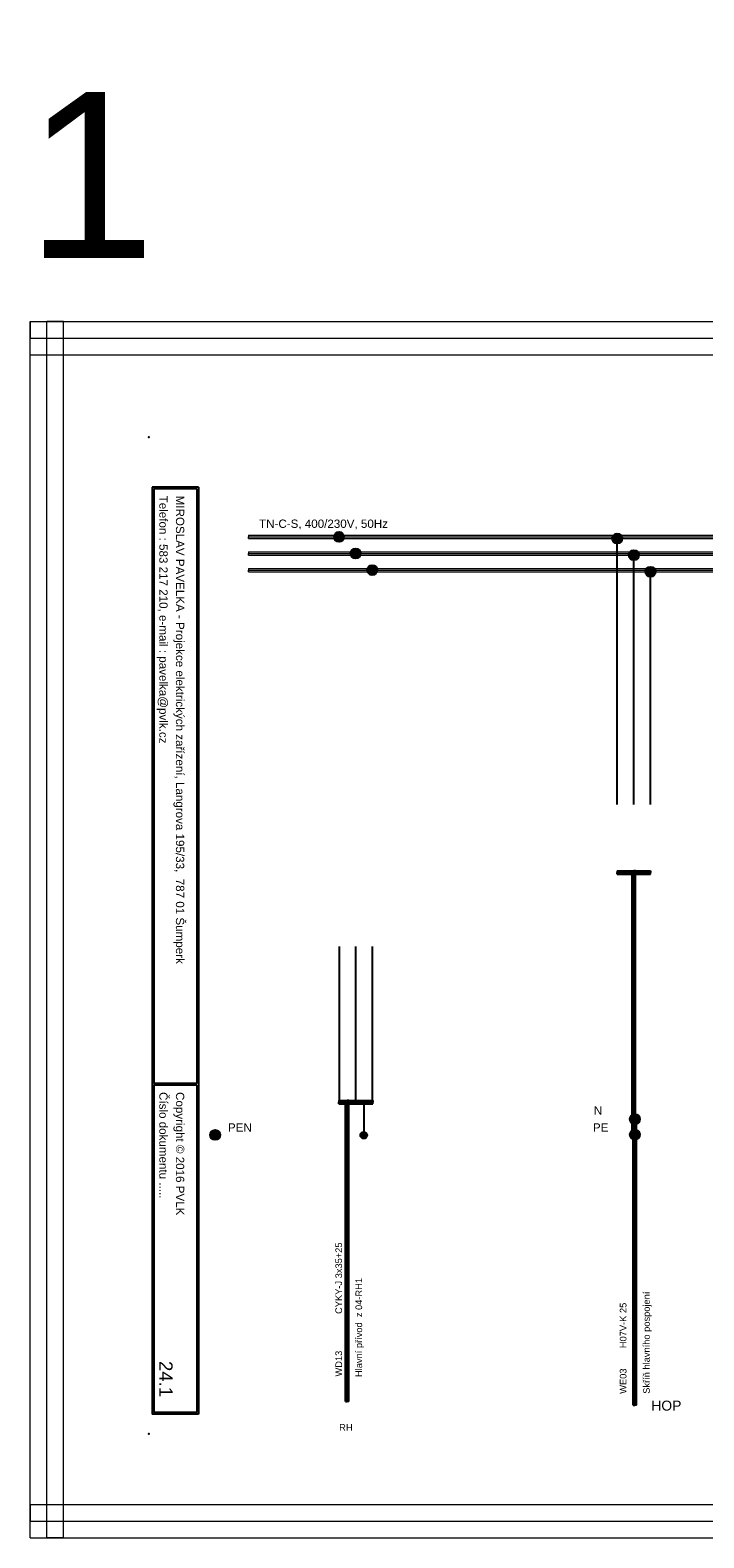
# Model space of a CAD drawing. Extents: x -1856 to 5084, y -4939 to -4246.
# Tile 2 of 24: x -571 to -368, y -4939 to -4486. Entities that reach past the tile are written whole.
import ezdxf
from ezdxf.enums import TextEntityAlignment as Align

# ---------------------------------------------------------------- set-up
doc = ezdxf.new("R2010")
doc.units = 0
doc.header["$MEASUREMENT"] = 0
for name, color, linetype in [('1-KRESBA', 7, 'Continuous'), ('__10-Popisy', 220, 'Continuous'), ('__Bílá', 7, 'Continuous'), ('__Oranžová', 30, 'Continuous'), ('__Rudá 010', 10, 'Continuous'), ('__Svmodrá', 4, 'Continuous'), ('__Vínová 220', 220, 'Continuous'), ('__Zelená', 3, 'Continuous')]:
    doc.layers.add(name, color=color, linetype=linetype)
doc.styles.add('Arial', font='arial.ttf')
doc.styles.add('GENERATED_STYLE_1', font='arial.ttf')

# ---------------------------------------------------------------- blocks, each defined once
blk = doc.blocks.new('L0001A02')
at = {"linetype": 'Continuous'}
h = blk.add_hatch(color=256, dxfattribs=at)
edge = h.paths.add_edge_path()
edge.add_arc((0, 0), 1.5, 0, 360)
blk.add_circle((0, 0), 1.5)
blk = doc.blocks.new('V0085A01')
h = blk.add_hatch(color=256)
edge = h.paths.add_edge_path()
edge.add_arc((0, 0), 1, 0, 360)
blk.add_circle((0, 0), 1)

msp = doc.modelspace()

# ---------------------------------------------------------------- hatches: boundary and pattern name
at = {"linetype": 'Continuous'}
h = msp.add_hatch(color=256, dxfattribs=at)
edge = h.paths.add_edge_path()
edge.add_arc((-483.58, -4487.1), 1.5, 0, 0)
h = msp.add_hatch(color=256, dxfattribs=at)
edge = h.paths.add_edge_path()
edge.add_arc((-424, -4487.1), 1.5, 0, 0)
h = msp.add_hatch(color=256, dxfattribs=at)
edge = h.paths.add_edge_path()
edge.add_arc((-450.12, -4492.1), 1.5, 0, 0)
h = msp.add_hatch(color=256, dxfattribs=at)
edge = h.paths.add_edge_path()
edge.add_arc((-399, -4492.1), 1.5, 0, 0)
h = msp.add_hatch(color=256, dxfattribs=at)
edge = h.paths.add_edge_path()
edge.add_arc((-371.62, -4497.1), 1.5, 0, 0)
h = msp.add_hatch(color=256, dxfattribs=at)
edge = h.paths.add_edge_path()
edge.add_arc((-478.58, -4502.1), 1.5, 0, 0)
h = msp.add_hatch(color=256)
edge = h.paths.add_edge_path()
edge.add_arc((-513.58, -4662.1), 1, 0, 0)
h = msp.add_hatch(color=256)
edge = h.paths.add_edge_path()
edge.add_arc((-416.5, -4662.1), 1, 0, 0)
h = msp.add_hatch(color=256)
edge = h.paths.add_edge_path()
edge.add_arc((-391.5, -4662.1), 1, 0, 0)
h = msp.add_hatch(color=256)
edge = h.paths.add_edge_path()
edge.add_arc((-476.08, -4667.1), 1, 0, 0)
h = msp.add_hatch(color=256)
edge = h.paths.add_edge_path()
edge.add_arc((-442.62, -4667.1), 1, 0, 0)
h = msp.add_hatch(color=256)
edge = h.paths.add_edge_path()
edge.add_arc((-411.5, -4667.1), 1, 0, 0)
h = msp.add_hatch(color=256)
edge = h.paths.add_edge_path()
edge.add_arc((-386.5, -4667.1), 1, 0, 0)

# ---------------------------------------------------------------- linework, layer by layer
at = {"layer": '1-KRESBA'}
for p, q in [((-394.27, -4718.62), (-394.27, -4638.62)), ((-389.27, -4718.62), (-389.27, -4643.62)), ((-384.27, -4718.62), (-384.27, -4648.62)), ((-394.27, -4738.62), (-394.27, -4739.12)), ((-394.27, -4738.62), (-384.27, -4738.62)), ((-394.27, -4739.62), (-394.27, -4739.12)), ((-394.27, -4739.12), (-384.27, -4739.12)), ((-394.27, -4739.62), (-384.27, -4739.62)), ((-389.77, -4817.96), (-389.77, -4738.62)), ((-389.77, -4738.62), (-389.27, -4738.62)), ((-389.27, -4817.96), (-389.27, -4738.62)), ((-388.77, -4738.62), (-389.27, -4738.62)), ((-388.77, -4817.96), (-388.77, -4738.62)), ((-384.27, -4738.62), (-384.27, -4739.12)), ((-384.27, -4739.62), (-384.27, -4739.12)), ((-478.04, -4761.43), (-478.04, -4774.21)), ((-473.04, -4761.43), (-473.04, -4774.21)), ((-468.04, -4761.43), (-468.04, -4774.21)), ((-478.04, -4770.4), (-478.04, -4807.72)), ((-473.04, -4770.4), (-473.04, -4807.72)), ((-468.04, -4770.4), (-468.04, -4807.72)), ((-478.12, -4807.72), (-478.12, -4808.22)), ((-478.12, -4807.72), (-467.89, -4807.72)), ((-478.12, -4808.72), (-478.12, -4808.22)), ((-478.12, -4808.22), (-467.89, -4808.22)), ((-478.12, -4808.72), (-467.89, -4808.72)), ((-476.12, -4898.39), (-476.12, -4807.72)), ((-476.12, -4807.72), (-475.62, -4807.72)), ((-475.62, -4898.39), (-475.62, -4807.72)), ((-475.12, -4807.72), (-475.62, -4807.72)), ((-475.12, -4898.39), (-475.12, -4807.72)), ((-470.62, -4808.22), (-470.62, -4818.22)), ((-467.89, -4807.72), (-467.89, -4808.22)), ((-467.89, -4808.72), (-467.89, -4808.22)), ((-389.5, -4899.48), (-389.5, -4813.26)), ((-389.5, -4813.26), (-389, -4813.26)), ((-389, -4899.48), (-389, -4813.26)), ((-388.5, -4813.26), (-389, -4813.26)), ((-388.5, -4899.48), (-388.5, -4813.26)), ((-389.77, -4817.96), (-389.27, -4817.96)), ((-388.77, -4817.96), (-389.27, -4817.96)), ((-476.12, -4898.39), (-475.62, -4898.39)), ((-475.12, -4898.39), (-475.62, -4898.39)), ((-389.5, -4899.48), (-389, -4899.48)), ((-388.5, -4899.48), (-389, -4899.48))]:
    msp.add_line(p, q, dxfattribs=at)
at = {"layer": '__Bílá'}
for p, q in [((-520.33, -4623.12), (-534.33, -4623.12)), ((-534.33, -4623.12), (-534.33, -4902.12)), ((-520.83, -4623.62), (-533.83, -4623.62)), ((-533.83, -4623.62), (-533.83, -4802.62)), ((-520.83, -4623.62), (-520.83, -4802.62)), ((-520.33, -4623.12), (-520.33, -4902.12)), ((-520.83, -4802.62), (-533.83, -4802.62)), ((-520.83, -4803.12), (-533.83, -4803.12)), ((-533.83, -4803.12), (-533.83, -4901.62)), ((-520.83, -4803.12), (-520.83, -4901.62)), ((-520.33, -4902.12), (-534.33, -4902.12)), ((-520.83, -4901.62), (-533.83, -4901.62))]:
    msp.add_line(p, q, dxfattribs=at)
for p in [(-535.33, -4608.12), (-535.33, -4908.12)]:
    msp.add_point(p, dxfattribs=at)
at = {"layer": '__Oranžová', "lineweight": 0}
for p, q in [((-505.33, -4637.62), (-505.33, -4638.12)), ((-505.33, -4637.62), (-150.33, -4637.62)), ((-505.33, -4638.62), (-505.33, -4638.12)), ((-505.33, -4638.12), (-150.33, -4638.12)), ((-505.33, -4638.62), (-150.33, -4638.62)), ((-505.33, -4642.62), (-505.33, -4643.12)), ((-505.33, -4642.62), (-150.33, -4642.62)), ((-505.33, -4643.62), (-505.33, -4643.12)), ((-505.33, -4643.12), (-150.33, -4643.12)), ((-505.33, -4643.62), (-150.33, -4643.62)), ((-505.33, -4647.62), (-505.33, -4648.12)), ((-505.33, -4647.62), (-150.33, -4647.62)), ((-505.33, -4648.62), (-505.33, -4648.12)), ((-505.33, -4648.12), (-150.33, -4648.12)), ((-505.33, -4648.62), (-150.33, -4648.62))]:
    msp.add_line(p, q, dxfattribs=at)
at = {"layer": '__Vínová 220', "lineweight": 0}
for p, q in [((-571.04, -4573.3), (-571.04, -4578.3)), ((-571.04, -4573.3), (-74.64, -4573.3)), ((-571.04, -4939.38), (-571.04, -4573.3)), ((-571.04, -4573.3), (-566.04, -4573.3)), ((-566.04, -4939.38), (-566.04, -4573.3)), ((-561.04, -4573.3), (-566.04, -4573.3)), ((-561.04, -4939.38), (-561.04, -4573.3)), ((-571.04, -4583.3), (-571.04, -4578.3)), ((-571.04, -4578.3), (-74.64, -4578.3)), ((-571.04, -4583.3), (-74.64, -4583.3)), ((-571.04, -4929.38), (-571.04, -4934.38)), ((-571.04, -4929.38), (-74.64, -4929.38)), ((-571.04, -4939.38), (-571.04, -4934.38)), ((-571.04, -4934.38), (-74.64, -4934.38)), ((-571.04, -4939.38), (-74.64, -4939.38)), ((-571.04, -4939.38), (-566.04, -4939.38)), ((-561.04, -4939.38), (-566.04, -4939.38))]:
    msp.add_line(p, q, dxfattribs=at)

# ---------------------------------------------------------------- block references
at = {"color": 250, "linetype": 'Continuous'}
msp.add_blockref('V0085A01', (-470.62, -4818.22), dxfattribs=at)
at = {"layer": '1-KRESBA'}
for p in [(-478.05, -4638.12), (-394.27, -4638.62), (-473.05, -4643.12), (-389.27, -4643.62), (-468.05, -4648.12), (-384.27, -4648.62), (-388.95, -4813.36), (-388.95, -4813.36), (-515.33, -4818.12), (-388.95, -4818.02), (-388.95, -4818.02)]:
    msp.add_blockref('L0001A02', p, dxfattribs=at)

# ---------------------------------------------------------------- texts
at = {"layer": '__10-Popisy', "style": 'Arial'}
msp.add_text('1', height=50, dxfattribs=at).set_placement((-572.23, -4554.18))
at = {"layer": '__Bílá', "style": 'Arial'}
for s, p in [('Telefon : 583 217 210, e-mail : pavelka@pvlk.cz', (-532.15, -4625.71)), ('MIROSLAV PAVELKA - Projekce elektrických zařízení, Langrova 195/33,  787 01 Šumperk', (-527.15, -4625.71)), ('Copyright © 2016 PVLK', (-527.15, -4805.21)), ('Číslo dokumentu .....', (-532.15, -4805.21))]:
    msp.add_text(s, height=2.5, rotation=270, dxfattribs=at).set_placement(p)
at = {"layer": '__Oranžová', "lineweight": 0, "style": 'Arial'}
msp.add_text('TN-C-S, 400/230V, 50Hz', height=2.5, dxfattribs=at).set_placement((-502.12, -4635.4))
at = {"layer": '__Rudá 010', "style": 'Arial'}
for s, p in [('CYKY-J 3x35+25', (-477.14, -4871.98)), ('H07V-K 25', (-391.5, -4882.28)), ('WD13', (-477.14, -4890.82)), ('WE03', (-391.5, -4896.02))]:
    msp.add_text(s, height=2, rotation=90, dxfattribs=at).set_placement(p)
at = {"layer": '__Rudá 010'}
for s, height, style, p in [('HOP', 3, 'GENERATED_STYLE_1', (-384.03, -4901.08)), ('RH', 2, 'Arial', (-477.99, -4907.14))]:
    msp.add_text(s, height=height, dxfattribs=dict(at, style=style)).set_placement(p)
at = {"layer": '__Rudá 010', "char_height": 2, "width": 62.8406, "attachment_point": 1, "rotation": 90, "style": 'Arial'}
for s, insert in [('Hlavní přívod  z 04-RH1\\P', (-473.09, -4890.97)), ('Skříň hlavního pospojení', (-386.47, -4896.02))]:
    msp.add_mtext(s, dxfattribs=dict(at, insert=insert))
at = {"layer": '__Svmodrá', "linetype": 'Continuous', "style": 'Arial'}
msp.add_text('N', height=2.5, dxfattribs=at).set_placement((-401.32, -4812.02))
at = {"layer": '__Vínová 220', "style": 'Arial'}
msp.add_attdef('24.1', text='F.1.201', height=4, rotation=270, dxfattribs=at).set_placement((-532.15, -4897.03), align=Align.RIGHT)
at = {"layer": '__Zelená', "linetype": 'Continuous', "style": 'Arial'}
for s, p in [('PEN', (-511.49, -4817.12)), ('PE', (-401.59, -4817.12))]:
    msp.add_text(s, height=2.5, dxfattribs=at).set_placement(p)

doc.saveas('drawing.dxf')
